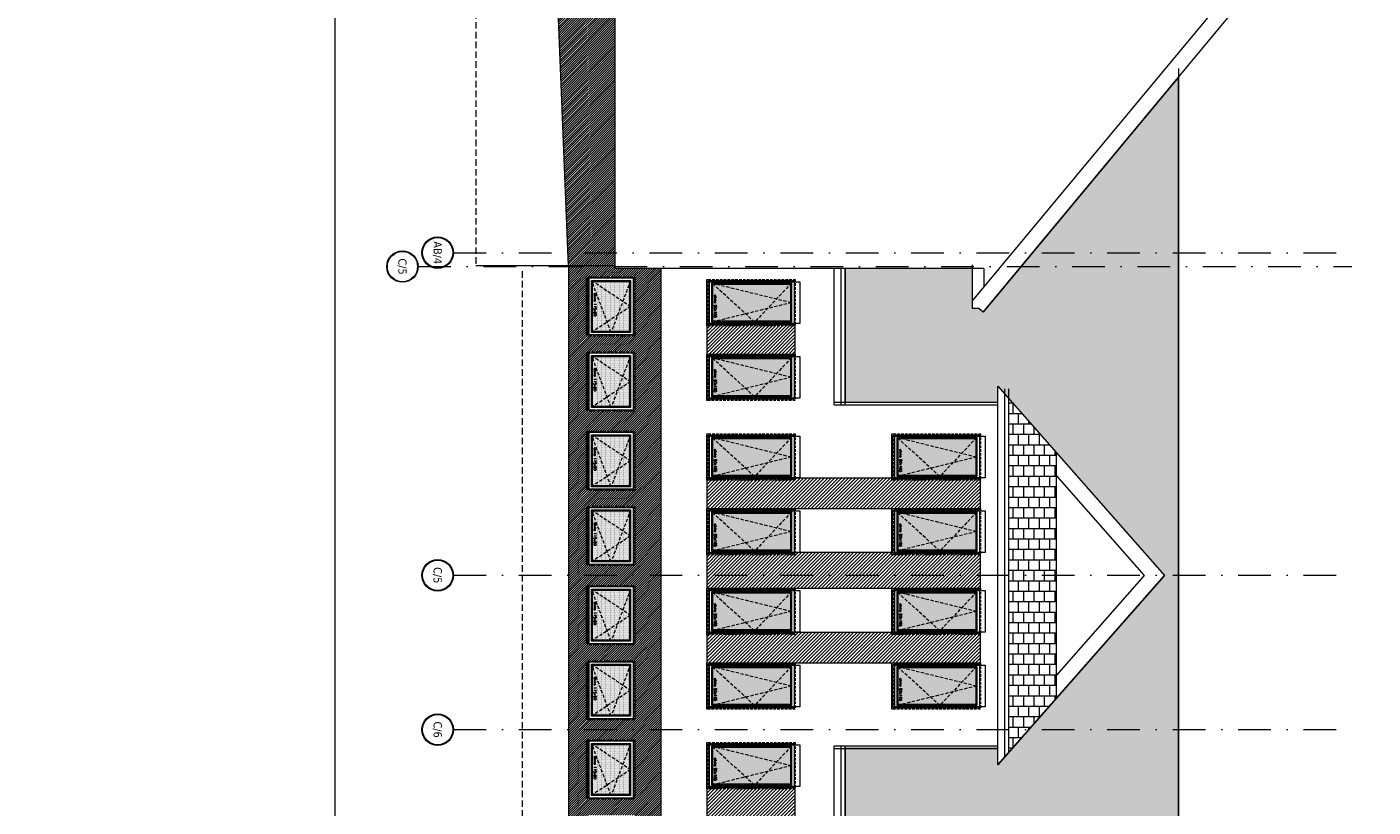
# Model space of a CAD drawing. Header units: millimetres. Extents: x -82287 to 177822, y -399756 to 0.
# Tile 110 of 228: x 44605 to 47222, y -196625 to -195108. Entities that reach past the tile are written whole.
import ezdxf
from ezdxf.enums import TextEntityAlignment as Align

# ---------------------------------------------------------------- set-up
doc = ezdxf.new("R2010")
doc.units = ezdxf.units.MM
doc.header["$MEASUREMENT"] = 0
for name, pattern in [('SUŁOSZOWA - PB 21 03$0$CACHE', [9.525, 6.35, -3.175]), ('SUŁOSZOWA - PB 21 03$0$CARKOVANA', [7.5, 5, -2.5]), ('SUŁOSZOWA - PB 21 03$0$DASHDOT', [25.4, 12.7, -6.35, 0, -6.35]), ('SUŁOSZOWA - PB 21 03$0$HIDDEN', [9.525, 6.35, -3.175])]:
    doc.linetypes.add(name, pattern=pattern)
doc.layers.get('DEFPOINTS').update_dxf_attribs({"lineweight": 50})
doc.layers.add('FL_XREF', color=252, linetype='Continuous')
for name, color, linetype, lineweight in [('SUŁOSZOWA - PB 21 03$0$! opisy okien elewacja', 251, 'Continuous', 0), ('SUŁOSZOWA - PB 21 03$0$!! 0_ Istn-okna', 251, 'Continuous', 0), ('SUŁOSZOWA - PB 21 03$0$!! 0_ Istn-sciany', 251, 'Continuous', 0), ('SUŁOSZOWA - PB 21 03$0$!! 0_ WIDOK ELEWACJA', 251, 'Continuous', 0), ('SUŁOSZOWA - PB 21 03$0$!! 0_Istn-cienka', 251, 'Continuous', 0), ('SUŁOSZOWA - PB 21 03$0$!! 0_Opis_pom', 251, 'Continuous', 0), ('SUŁOSZOWA - PB 21 03$0$!! 1_ELEWACJA KOLOR', 251, 'Continuous', 0), ('SUŁOSZOWA - PB 21 03$0$!! 1_Hatch dach', 251, 'Continuous', 0), ('SUŁOSZOWA - PB 21 03$0$!! 1_OPIS POM NOWE', 251, 'Continuous', 0), ('SUŁOSZOWA - PB 21 03$0$!! 1_Wyburzenia', 251, 'SUŁOSZOWA - PB 21 03$0$CARKOVANA', 0), ('SUŁOSZOWA - PB 21 03$0$!! 2_ELEWACJA COKÓŁ', 251, 'Continuous', 0), ('SUŁOSZOWA - PB 21 03$0$!! 2_NOWE OKNA WIDOk - remont', 251, 'Continuous', 0), ('SUŁOSZOWA - PB 21 03$0$!! 2_TYNK OBRYS', 251, 'Continuous', 0), ('SUŁOSZOWA - PB 21 03$0$0-osie-liniA', 251, 'SUŁOSZOWA - PB 21 03$0$DASHDOT', 0), ('SUŁOSZOWA - PB 21 03$0$0-osie-tx', 251, 'Continuous', 0), ('SUŁOSZOWA - PB 21 03$0$Dimension (ISO)', 251, 'Continuous', 0)]:
    doc.layers.add(name, color=color, linetype=linetype, lineweight=lineweight)
doc.layers.add('SUŁOSZOWA - PB 21 03$0$!! 0_ramki', color=251, linetype='Continuous', lineweight=0, plot=False)
doc.styles.add('SUŁOSZOWA - PB 21 03$0$ARIAL', font='tahoma.ttf')
doc.styles.add('SUŁOSZOWA - PB 21 03$0$Note Text (ISO)', font='tahoma.ttf')
doc.styles.add('SUŁOSZOWA - PB 21 03$0$TAHOMA', font='tahoma.ttf')
doc.styles.add('SUŁOSZOWA - PB 21 03$0$TXT', font='simplex.shx')
doc.dimstyles.new('SUŁOSZOWA - PB 21 03$0$Default (ISO)', dxfattribs={"dimscale": 5, "dimtxt": 5, "dimasz": 5, "dimexe": 3.175, "dimexo": 0, "dimgap": 0.762, "dimtad": 1, "dimdec": 0, "dimrnd": 1e-08, "dimzin": 0, "dimtxsty": 'SUŁOSZOWA - PB 21 03$0$Note Text (ISO)', "dimcen": 0.09, "dimdle": 10, "dimclrd": 256, "dimclre": 256, "dimclrt": 256, "dimazin": 0, "dimtfac": 0.70104, "dimtmove": 0, "dimatfit": 3, "dimfxl": 1, "dimtolj": 1, "dimtzin": 0, "dimlwd": -1, "dimlwe": -1, "dimarcsym": 0})
pattern_1 = [(45, (0, 0), (-2.24506403, 2.24506403), [])]
pattern_2 = [(225, (287030.9747, -125227.0226), (3.367596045, -3.367596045), [])]

# ---------------------------------------------------------------- blocks, each defined once
blk = doc.blocks.new('SUŁOSZOWA - PB 21 03$0$okno 90x180')
at = {"layer": 'SUŁOSZOWA - PB 21 03$0$!! 1_Hatch dach', "true_color": 0x575757}
h = blk.add_hatch(dxfattribs=at)
h.set_pattern_fill('DOTS', color=251)
h.set_pattern_definition([(0, (-9632.3096, -11392.1331), (0.79375, 1.5875), [0, -1.5875])])
h.paths.add_polyline_path([(9, -20), (81, -20), (81, -171), (9, -171)])
at = {"layer": 'SUŁOSZOWA - PB 21 03$0$!! 0_ Istn-okna', "linetype": 'SUŁOSZOWA - PB 21 03$0$CARKOVANA', "lineweight": 5}
blk.add_lwpolyline([(0, -11), (90, -11), (90, -180), (0, -180)], close=True, dxfattribs=at)
at = {"layer": 'SUŁOSZOWA - PB 21 03$0$!! 0_ Istn-okna'}
for points in [[(2, -13), (88, -13), (88, -178), (2, -178)], [(7, -18), (83, -18), (83, -173), (7, -173)], [(9, -20), (81, -20), (81, -171), (9, -171)], [(0, -178), (90, -178), (90, -183), (0, -183)]]:
    blk.add_lwpolyline(points, close=True, dxfattribs=at)
at = {"layer": 'SUŁOSZOWA - PB 21 03$0$!! 1_Hatch dach', "color": 251, "linetype": 'SUŁOSZOWA - PB 21 03$0$CACHE', "true_color": 0x575757}
for points in [[(7, -173), (45, -18), (83, -173)], [(7, -18), (83, -90), (7, -173)]]:
    blk.add_lwpolyline(points, dxfattribs=at)
at = {"insert": (30.1, -163.6), "char_height": 5, "attachment_point": 1, "style": 'SUŁOSZOWA - PB 21 03$0$TXT'}
blk.add_mtext_dynamic_manual_height_columns('okno 90x165', width=52.63, gutter_width=75, heights=[0], dxfattribs=at)
blk = doc.blocks.new('SUŁOSZOWA - PB 21 03$0$okno 115x115')
at = {"layer": 'SUŁOSZOWA - PB 21 03$0$!! 1_Hatch dach', "true_color": 0x575757}
h = blk.add_hatch(dxfattribs=at)
h.set_pattern_fill('DOTS', color=251, angle=360)
h.set_pattern_definition([(360, (-21873.4686, 1906.5186), (0.79375, 1.5875), [0, -1.5875])])
h.paths.add_polyline_path([(-12257.2, 13266.7), (-12160.2, 13266.7), (-12160.2, 13194.7), (-12257.2, 13194.7)])
h = blk.add_hatch(dxfattribs=at)
h.set_pattern_fill('ANSI31', color=251, scale=0.2, angle=360)
h.set_pattern_definition([(45, (0, 0), (-0.449012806, 0.449012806), [])])
h.paths.add_polyline_path([(-12264.2, 13187.7), (-12153.2, 13187.7), (-12153.2, 13182.7), (-12264.2, 13182.7)])
at = {"layer": 'SUŁOSZOWA - PB 21 03$0$!! 0_ Istn-okna', "linetype": 'SUŁOSZOWA - PB 21 03$0$CARKOVANA', "lineweight": 5}
blk.add_lwpolyline([(-12266.2, 13275.7), (-12151.2, 13275.7), (-12151.2, 13185.7), (-12266.2, 13185.7)], close=True, dxfattribs=at)
at = {"layer": 'SUŁOSZOWA - PB 21 03$0$!! 0_ Istn-okna'}
for points in [[(-12264.2, 13273.7), (-12153.2, 13273.7), (-12153.2, 13187.7), (-12264.2, 13187.7)], [(-12259.2, 13268.7), (-12158.2, 13268.7), (-12158.2, 13192.7), (-12259.2, 13192.7)], [(-12257.2, 13266.7), (-12160.2, 13266.7), (-12160.2, 13194.7), (-12257.2, 13194.7)], [(-12264.2, 13187.7), (-12153.2, 13187.7), (-12153.2, 13182.7), (-12264.2, 13182.7)]]:
    blk.add_lwpolyline(points, close=True, dxfattribs=at)
at = {"layer": 'SUŁOSZOWA - PB 21 03$0$!! 1_Hatch dach', "color": 251, "linetype": 'SUŁOSZOWA - PB 21 03$0$CACHE', "true_color": 0x575757}
for points in [[(-12259.2, 13192.7), (-12208.7, 13268.7), (-12158.2, 13192.7)], [(-12259.2, 13268.7), (-12158.2, 13230.7), (-12259.2, 13192.7)]]:
    blk.add_lwpolyline(points, dxfattribs=at)
at = {"insert": (-12234.1, 13202.1), "char_height": 5, "attachment_point": 1, "style": 'SUŁOSZOWA - PB 21 03$0$TXT'}
blk.add_mtext_dynamic_manual_height_columns('okno 115x90', width=52.63, gutter_width=75, heights=[0], dxfattribs=at)
blk = doc.blocks.new('*U116')
h = blk.add_hatch(color=256)
edge = h.paths.add_edge_path()
edge.add_arc((0, 0), 30.6, 0, 360)
edge = h.paths.add_edge_path(flags=17)
edge.add_arc((0, 0), 29.4, 0, 360)
for radius in [30.6, 29.4]:
    blk.add_circle((0, 0), radius)
at = {"style": 'SUŁOSZOWA - PB 21 03$0$TAHOMA', "flags": 8}
blk.add_attdef('ANSICHTSNUMMER', text='', height=16, dxfattribs=at).set_placement((0, 0), align=Align.MIDDLE_CENTER)
blk = doc.blocks.new('SUŁOSZOWA - PB 21 03$0$BLOK OSIE ZACH')
at = {"layer": 'SUŁOSZOWA - PB 21 03$0$0-osie-liniA', "ltscale": 5}
for points in [[(36765.2, -195600.1), (38511.8, -195600.1)], [(36696.7, -195627.1), (38511.8, -195627.1)], [(36765.2, -196227.1), (38511.8, -196227.1)], [(36765.2, -196527.1), (38511.8, -196527.1)]]:
    blk.add_lwpolyline(points, dxfattribs=at)
at = {"layer": 'SUŁOSZOWA - PB 21 03$0$0-osie-tx'}
ref = blk.add_blockref('*U116', (36734.6, -195600.1), dxfattribs=dict(at, rotation=90))
ref.add_attrib('ANSICHTSNUMMER', 'AB/4', dxfattribs={"layer": '0', "height": 16, "rotation": 270, "style": 'SUŁOSZOWA - PB 21 03$0$TAHOMA', "flags": 8}).set_placement((36734.6, -195600.1), align=Align.MIDDLE_CENTER)
ref = blk.add_blockref('*U116', (36666.1, -195627.1), dxfattribs=dict(at, rotation=90))
ref.add_attrib('ANSICHTSNUMMER', 'C/5', dxfattribs={"layer": '0', "height": 16, "rotation": 270, "style": 'SUŁOSZOWA - PB 21 03$0$TAHOMA', "flags": 8}).set_placement((36666.1, -195627.1), align=Align.MIDDLE_CENTER)
ref = blk.add_blockref('*U116', (36734.6, -196227.1), dxfattribs=dict(at, rotation=90))
ref.add_attrib('ANSICHTSNUMMER', 'C/5', dxfattribs={"layer": '0', "height": 16, "rotation": 270, "style": 'SUŁOSZOWA - PB 21 03$0$TAHOMA', "flags": 8}).set_placement((36734.6, -196227.1), align=Align.MIDDLE_CENTER)
ref = blk.add_blockref('*U116', (36734.6, -196527.1), dxfattribs=dict(at, rotation=90))
ref.add_attrib('ANSICHTSNUMMER', 'C/6', dxfattribs={"layer": '0', "height": 16, "rotation": 270, "style": 'SUŁOSZOWA - PB 21 03$0$TAHOMA', "flags": 8}).set_placement((36734.6, -196527.1), align=Align.MIDDLE_CENTER)
blk = doc.blocks.new('*D1518')
at = {"layer": 'DEFPOINTS', "color": 0, "transparency": 16777216}
for p in [(-690, 120), (510, 120), (510, 19)]:
    blk.add_point(p, dxfattribs=at)
at = {"layer": 'SUŁOSZOWA - PB 21 03$0$Dimension (ISO)', "transparency": 16777216}
for p, q in [((-690, 120), (-690, 3)), ((-665, 19), (485, 19)), ((510, 120), (510, 3))]:
    blk.add_line(p, q, dxfattribs=at)
for points in [[(-665, 23), (-665, 15), (-690, 19)], [(485, 23), (485, 15), (510, 19)]]:
    blk.add_solid(points, dxfattribs=at)
at = {"layer": 'SUŁOSZOWA - PB 21 03$0$Dimension (ISO)', "lineweight": 9, "transparency": 16777216, "insert": (-161, 49), "char_height": 25, "attachment_point": 1, "style": 'SUŁOSZOWA - PB 21 03$0$Note Text (ISO)'}
blk.add_mtext('\\A1;1200', dxfattribs=at)
blk = doc.blocks.new('SUŁOSZOWA - PB 21 03$0$A$C11ef928a')
at = {"layer": 'SUŁOSZOWA - PB 21 03$0$Dimension (ISO)', "lineweight": 9}
dim = blk.add_linear_dim(base=(510.2, 18.8), p1=(-689.8, 120.2), p2=(510.2, 120.2), angle=180, dimstyle='SUŁOSZOWA - PB 21 03$0$Default (ISO)', override={"dimdec": 0, "dimlfac": 1, "dimtp": 0, "dimtm": 0, "dimtdec": 2, "dimtofl": 0, "dimatfit": 1}, dxfattribs=at)
dim.commit()
dim.dimension.update_dxf_attribs({"geometry": '*D1518', "text_midpoint": (-125.7, 18.8), "dimtype": 128})
blk = doc.blocks.new('SUŁOSZOWA - PB 21 03')
at = {"layer": 'SUŁOSZOWA - PB 21 03$0$!! 1_ELEWACJA KOLOR'}
h = blk.add_hatch(dxfattribs=at)
h.set_pattern_fill('ANSI31', color=251, scale=1.5, angle=-180)
h.set_pattern_definition(pattern_2)
h.paths.add_polyline_path([(45864.62419, -195797.0883), (46036.62419, -195797.0883), (46036.62419, -195738.0883), (45864.62419, -195738.0883)])
h = blk.add_hatch(dxfattribs=at)
h.set_pattern_fill('ANSI31', color=251, scale=1.5, angle=-180)
h.set_pattern_definition(pattern_2)
h.paths.add_polyline_path([(45864.62419, -196097.0883), (46396.62419, -196097.0883), (46396.62419, -196038.0883), (45864.62419, -196038.0883)])
h = blk.add_hatch(dxfattribs=at)
h.set_pattern_fill('ANSI31', color=251, scale=1.5, angle=-180)
h.set_pattern_definition(pattern_2)
h.paths.add_polyline_path([(45864.62419, -196252.0883), (46396.62419, -196252.0883), (46396.62419, -196183.0883), (45864.62419, -196183.0883)])
h = blk.add_hatch(dxfattribs=at)
h.set_pattern_fill('ANSI31', color=251, scale=1.5, angle=-180)
h.set_pattern_definition(pattern_2)
h.paths.add_polyline_path([(45864.62419, -196397.0883), (46396.62419, -196397.0883), (46396.62419, -196338.0883), (45864.62419, -196338.0883)])
h = blk.add_hatch(dxfattribs=at)
h.set_pattern_fill('ANSI31', color=251, scale=1.5, angle=-180)
h.set_pattern_definition(pattern_2)
h.paths.add_polyline_path([(45864.62419, -196697.0883), (46036.62419, -196697.0883), (46036.62419, -196638.0883), (45864.62419, -196638.0883)])
at = {"layer": 'SUŁOSZOWA - PB 21 03$0$!! 1_Hatch dach'}
h = blk.add_hatch(dxfattribs=at)
h.set_pattern_fill('AR-B88', color=8, scale=0.1)
h.set_pattern_definition([(0, (67938.474, -208996.977), (0, 20.32), []), (90, (67938.474, -208996.977), (-10.16, 20.32), [20.32, -20.32])])
h.paths.add_polyline_path([(46729.07643, -198082.60406), (46757.99194, -198065.24383), (46781.51597, -198111.01359), (46781.51597, -195258.7696), (46401.86788, -195715.79524), (46393.22407, -195708.5883), (46381.23548, -195708.5883), (46381.23548, -195630.5883), (46133.75254, -195630.5883), (46133.75254, -195890.5883), (46430.62419, -195890.5883), (46430.62419, -195859.47382), (46754.56494, -196227.5883), (46430.62419, -196595.70279), (46430.62419, -196563.5883), (46133.75254, -196563.5883), (46133.75254, -196789.5883), (46430.62419, -196789.5883), (46430.62419, -196758.47382), (46754.56494, -197126.5883), (46430.62419, -197494.70279), (46430.62419, -197463.5883), (46236.13687, -197463.5883)])
h = blk.add_hatch(dxfattribs=at)
h.set_pattern_fill('AR-B88', color=8, scale=0.1)
h.set_pattern_definition([(0, (0, 899), (0, 20.32), []), (90, (0, 899), (-10.16, 20.32), [20.32, -20.32])])
h.paths.add_polyline_path([(46544.28423, -195988.63296), (46451.88633, -195883.63534), (46451.88633, -196571.54127), (46544.28423, -196466.54365)])
at = {"layer": 'SUŁOSZOWA - PB 21 03$0$!! 2_ELEWACJA COKÓŁ'}
h = blk.add_hatch(dxfattribs=at)
h.set_pattern_fill('ANSI31', color=250)
h.set_pattern_definition(pattern_1)
h.paths.add_polyline_path([(45685.62419, -194313.5883), (45542.72096, -194313.5883), (45595.62419, -195625.5883), (45685.62419, -195625.5883)])
h = blk.add_hatch(dxfattribs=at)
h.set_pattern_fill('ANSI31', color=250)
h.set_pattern_definition(pattern_1)
h.paths.add_polyline_path([(45725.62419, -196662.0883), (45633.62419, -196662.0883), (45633.62419, -196547.0883), (45725.62419, -196547.0883)], flags=16)
h.paths.add_polyline_path([(45721.62419, -196549.0883), (45721.62419, -196660.0883), (45635.62419, -196660.0883), (45635.62419, -196549.0883)], flags=0)
h.paths.add_polyline_path([(45716.62419, -196554.0883), (45716.62419, -196655.0883), (45640.62419, -196655.0883), (45640.62419, -196554.0883)], flags=0)
h.paths.add_polyline_path([(45714.62419, -196559.40409), (45714.62419, -196603.25936), (45716.62419, -196604.5883), (45714.62419, -196605.91725), (45714.62419, -196653.0883), (45679.37666, -196653.0883), (45678.62419, -196655.0883), (45677.87171, -196653.0883), (45643.63409, -196653.0883), (45642.62419, -196653.75936), (45642.62419, -196559.40409), (45640.62419, -196554.0883), (45643.63409, -196556.0883), (45715.87171, -196556.0883)], flags=0)
h.paths.add_polyline_path([(45633.62419, -196508.0883), (45633.62419, -196393.0883), (45725.62419, -196393.0883), (45725.62419, -196508.0883)], flags=16)
h.paths.add_polyline_path([(45721.62419, -196506.0883), (45635.62419, -196506.0883), (45635.62419, -196395.0883), (45721.62419, -196395.0883)], flags=0)
h.paths.add_polyline_path([(45716.62419, -196501.0883), (45640.62419, -196501.0883), (45640.62419, -196400.0883), (45716.62419, -196400.0883)], flags=0)
h.paths.add_polyline_path([(45714.62419, -196499.0883), (45679.37666, -196499.0883), (45678.62419, -196501.0883), (45677.87171, -196499.0883), (45643.63409, -196499.0883), (45642.62419, -196499.75936), (45642.62419, -196405.40409), (45640.62419, -196400.0883), (45643.63409, -196402.0883), (45715.87171, -196402.0883), (45714.62419, -196405.40409), (45714.62419, -196449.25936), (45716.62419, -196450.5883), (45714.62419, -196451.91725)], flags=0)
h.paths.add_polyline_path([(45725.62419, -196808.0883), (45633.62419, -196808.0883), (45633.62419, -196693.0883), (45725.62419, -196693.0883)], flags=16)
h.paths.add_polyline_path([(45721.62419, -196695.0883), (45721.62419, -196806.0883), (45635.62419, -196806.0883), (45635.62419, -196695.0883)], flags=0)
h.paths.add_polyline_path([(45716.62419, -196700.0883), (45716.62419, -196801.0883), (45640.62419, -196801.0883), (45640.62419, -196700.0883)], flags=0)
h.paths.add_polyline_path([(45714.62419, -196705.40409), (45714.62419, -196749.25936), (45716.62419, -196750.5883), (45714.62419, -196751.91725), (45714.62419, -196799.0883), (45679.37666, -196799.0883), (45678.62419, -196801.0883), (45677.87171, -196799.0883), (45643.63409, -196799.0883), (45642.62419, -196799.75936), (45642.62419, -196705.40409), (45640.62419, -196700.0883), (45643.63409, -196702.0883), (45715.87171, -196702.0883)], flags=0)
h.paths.add_polyline_path([(45633.62419, -196362.0883), (45633.62419, -196247.0883), (45725.62419, -196247.0883), (45725.62419, -196362.0883)], flags=16)
h.paths.add_polyline_path([(45721.62419, -196360.0883), (45635.62419, -196360.0883), (45635.62419, -196249.0883), (45721.62419, -196249.0883)], flags=0)
h.paths.add_polyline_path([(45716.62419, -196355.0883), (45640.62419, -196355.0883), (45640.62419, -196254.0883), (45716.62419, -196254.0883)], flags=0)
h.paths.add_polyline_path([(45714.62419, -196353.0883), (45679.37666, -196353.0883), (45678.62419, -196355.0883), (45677.87171, -196353.0883), (45643.63409, -196353.0883), (45642.62419, -196353.75936), (45642.62419, -196259.40409), (45640.62419, -196254.0883), (45643.63409, -196256.0883), (45715.87171, -196256.0883), (45714.62419, -196259.40409), (45714.62419, -196303.25936), (45716.62419, -196304.5883), (45714.62419, -196305.91725)], flags=0)
h.paths.add_polyline_path([(45725.62419, -196962.0883), (45633.62419, -196962.0883), (45633.62419, -196847.0883), (45725.62419, -196847.0883)], flags=16)
h.paths.add_polyline_path([(45721.62419, -196849.0883), (45721.62419, -196960.0883), (45635.62419, -196960.0883), (45635.62419, -196849.0883)], flags=0)
h.paths.add_polyline_path([(45716.62419, -196854.0883), (45716.62419, -196955.0883), (45640.62419, -196955.0883), (45640.62419, -196854.0883)], flags=0)
h.paths.add_polyline_path([(45715.87171, -196856.0883), (45714.62419, -196859.40409), (45714.62419, -196903.25936), (45716.62419, -196904.5883), (45714.62419, -196905.91725), (45714.62419, -196953.0883), (45679.37666, -196953.0883), (45678.62419, -196955.0883), (45677.87171, -196953.0883), (45643.63409, -196953.0883), (45642.62419, -196953.75936), (45642.62419, -196859.40409), (45640.62419, -196854.0883), (45643.63409, -196856.0883)], flags=0)
h.paths.add_polyline_path([(45633.62419, -196208.0883), (45633.62419, -196093.0883), (45725.62419, -196093.0883), (45725.62419, -196208.0883)], flags=16)
h.paths.add_polyline_path([(45721.62419, -196206.0883), (45635.62419, -196206.0883), (45635.62419, -196095.0883), (45721.62419, -196095.0883)], flags=0)
h.paths.add_polyline_path([(45716.62419, -196201.0883), (45640.62419, -196201.0883), (45640.62419, -196100.0883), (45716.62419, -196100.0883)], flags=0)
h.paths.add_polyline_path([(45714.62419, -196199.0883), (45679.37666, -196199.0883), (45678.62419, -196201.0883), (45677.87171, -196199.0883), (45643.63409, -196199.0883), (45642.62419, -196199.75936), (45642.62419, -196105.40409), (45640.62419, -196100.0883), (45643.63409, -196102.0883), (45715.87171, -196102.0883), (45714.62419, -196105.40409), (45714.62419, -196149.25936), (45716.62419, -196150.5883), (45714.62419, -196151.91725)], flags=0)
h.paths.add_polyline_path([(45725.62419, -197108.0883), (45633.62419, -197108.0883), (45633.62419, -196993.0883), (45725.62419, -196993.0883)], flags=16)
h.paths.add_polyline_path([(45721.62419, -196995.0883), (45721.62419, -197106.0883), (45635.62419, -197106.0883), (45635.62419, -196995.0883)], flags=0)
h.paths.add_polyline_path([(45716.62419, -197000.0883), (45716.62419, -197101.0883), (45640.62419, -197101.0883), (45640.62419, -197000.0883)], flags=0)
h.paths.add_polyline_path([(45715.87171, -197002.0883), (45714.62419, -197005.40409), (45714.62419, -197049.25936), (45716.62419, -197050.5883), (45714.62419, -197051.91725), (45714.62419, -197099.0883), (45679.37666, -197099.0883), (45678.62419, -197101.0883), (45677.87171, -197099.0883), (45643.63409, -197099.0883), (45642.62419, -197099.75936), (45642.62419, -197005.40409), (45640.62419, -197000.0883), (45643.63409, -197002.0883)], flags=0)
h.paths.add_polyline_path([(45633.62419, -196062.0883), (45633.62419, -195947.0883), (45725.62419, -195947.0883), (45725.62419, -196062.0883)], flags=16)
h.paths.add_polyline_path([(45721.62419, -196060.0883), (45635.62419, -196060.0883), (45635.62419, -195949.0883), (45721.62419, -195949.0883)], flags=0)
h.paths.add_polyline_path([(45716.62419, -196055.0883), (45640.62419, -196055.0883), (45640.62419, -195954.0883), (45716.62419, -195954.0883)], flags=0)
h.paths.add_polyline_path([(45714.62419, -196053.0883), (45679.37666, -196053.0883), (45678.62419, -196055.0883), (45677.87171, -196053.0883), (45643.63409, -196053.0883), (45642.62419, -196053.75936), (45642.62419, -195959.40409), (45640.62419, -195954.0883), (45643.63409, -195956.0883), (45715.87171, -195956.0883), (45714.62419, -195959.40409), (45714.62419, -196003.25936), (45716.62419, -196004.5883), (45714.62419, -196005.91725)], flags=0)
h.paths.add_polyline_path([(45633.62419, -195908.0883), (45633.62419, -195793.0883), (45725.62419, -195793.0883), (45725.62419, -195908.0883)], flags=16)
h.paths.add_polyline_path([(45721.62419, -195906.0883), (45635.62419, -195906.0883), (45635.62419, -195795.0883), (45721.62419, -195795.0883)], flags=0)
h.paths.add_polyline_path([(45716.62419, -195901.0883), (45640.62419, -195901.0883), (45640.62419, -195800.0883), (45716.62419, -195800.0883)], flags=0)
h.paths.add_polyline_path([(45714.62419, -195899.0883), (45679.37666, -195899.0883), (45678.62419, -195901.0883), (45677.87171, -195899.0883), (45643.63409, -195899.0883), (45642.62419, -195899.75936), (45642.62419, -195805.40409), (45640.62419, -195800.0883), (45643.63409, -195802.0883), (45715.87171, -195802.0883), (45714.62419, -195805.40409), (45714.62419, -195849.25936), (45716.62419, -195850.5883), (45714.62419, -195851.91725)], flags=0)
h.paths.add_polyline_path([(45633.62419, -195762.0883), (45633.62419, -195647.0883), (45725.62419, -195647.0883), (45725.62419, -195762.0883)], flags=16)
h.paths.add_polyline_path([(45721.62419, -195760.0883), (45635.62419, -195760.0883), (45635.62419, -195649.0883), (45721.62419, -195649.0883)], flags=0)
h.paths.add_polyline_path([(45716.62419, -195755.0883), (45640.62419, -195755.0883), (45640.62419, -195654.0883), (45716.62419, -195654.0883)], flags=0)
h.paths.add_polyline_path([(45714.62419, -195753.0883), (45679.37666, -195753.0883), (45678.62419, -195755.0883), (45677.87171, -195753.0883), (45643.63409, -195753.0883), (45642.62419, -195753.75936), (45642.62419, -195659.40409), (45640.62419, -195654.0883), (45643.63409, -195656.0883), (45715.87171, -195656.0883), (45714.62419, -195659.40409), (45714.62419, -195703.25936), (45716.62419, -195704.5883), (45714.62419, -195705.91725)], flags=0)
h.paths.add_polyline_path([(45643.78382, -197023.91605), (45643.78382, -197073.08272), (45651.28382, -197073.08272), (45651.28382, -197023.91605)], flags=0)
h.paths.add_polyline_path([(45643.78382, -196877.91605), (45643.78382, -196927.08272), (45651.28382, -196927.08272), (45651.28382, -196877.91605)], flags=0)
h.paths.add_polyline_path([(45643.78382, -196723.91605), (45643.78382, -196773.08272), (45651.28382, -196773.08272), (45651.28382, -196723.91605)], flags=0)
h.paths.add_polyline_path([(45643.78382, -196577.91605), (45643.78382, -196627.08272), (45651.28382, -196627.08272), (45651.28382, -196577.91605)], flags=0)
h.paths.add_polyline_path([(45643.78382, -196423.91605), (45643.78382, -196473.08272), (45651.28382, -196473.08272), (45651.28382, -196423.91605)], flags=0)
h.paths.add_polyline_path([(45643.78382, -196277.91605), (45643.78382, -196327.08272), (45651.28382, -196327.08272), (45651.28382, -196277.91605)], flags=0)
h.paths.add_polyline_path([(45643.78382, -196123.91605), (45643.78382, -196173.08272), (45651.28382, -196173.08272), (45651.28382, -196123.91605)], flags=0)
h.paths.add_polyline_path([(45643.78382, -195977.91605), (45643.78382, -196027.08272), (45651.28382, -196027.08272), (45651.28382, -195977.91605)], flags=0)
h.paths.add_polyline_path([(45643.78382, -195823.91605), (45643.78382, -195873.08272), (45651.28382, -195873.08272), (45651.28382, -195823.91605)], flags=0)
h.paths.add_polyline_path([(45643.78382, -195677.91605), (45643.78382, -195727.08272), (45651.28382, -195727.08272), (45651.28382, -195677.91605)], flags=0)
h.paths.add_polyline_path([(45768.58956, -197454.5883), (45775.62419, -197454.5883), (45775.62419, -195630.5883), (45685.62419, -195630.5883), (45685.62419, -195625.5883), (45595.62419, -195625.5883), (45595.62419, -197159.49278)])
at = {"layer": 'SUŁOSZOWA - PB 21 03$0$! opisy okien elewacja'}
blk.add_lwpolyline([(46729.07643, -198082.60406), (46757.99194, -198065.24383), (46781.51597, -198111.01359), (46781.51597, -195258.7696), (46401.86788, -195715.79524), (46393.22407, -195708.5883), (46381.23548, -195708.5883), (46381.23548, -195630.5883), (46133.75254, -195630.5883), (46133.75254, -195890.5883), (46430.62419, -195890.5883), (46430.62419, -195859.47382), (46754.56494, -196227.5883), (46430.62419, -196595.70279), (46430.62419, -196563.5883), (46133.75254, -196563.5883), (46133.75254, -196789.5883), (46430.62419, -196789.5883), (46430.62419, -196758.47382), (46754.56494, -197126.5883), (46430.62419, -197494.70279), (46430.62419, -197463.5883), (46236.13687, -197463.5883)], close=True, dxfattribs=at)
at = {"layer": 'SUŁOSZOWA - PB 21 03$0$!! 0_ Istn-sciany'}
for points in [[(45595.62419, -195625.5883), (45520.62419, -193765.5883), (45520.62419, -193613.94125)], [(45595.62419, -195625.5883), (45595.62419, -197159.49278)]]:
    blk.add_lwpolyline(points, dxfattribs=at)
at = {"layer": 'SUŁOSZOWA - PB 21 03$0$!! 0_ WIDOK ELEWACJA'}
for p, q in [((46112.4904, -195890.5883), (46430.62419, -195890.5883)), ((46112.4904, -195895.5883), (46430.62419, -195895.5883)), ((46112.4904, -196558.5883), (46430.62419, -196558.5883)), ((46112.4904, -196563.5883), (46430.62419, -196563.5883))]:
    blk.add_line(p, q, dxfattribs=at)
for points in [[(45685.62419, -194308.5883), (45685.62419, -195630.5883)], [(46381.23548, -195693.68336), (46985.64375, -194966.0883)], [(46401.86788, -195715.79524), (47024.64434, -194966.0883)], [(46781.51597, -195242.37054), (46781.51597, -198111.01359)], [(46401.86788, -195715.79524), (46393.22407, -195708.5883), (46381.23548, -195708.5883), (46381.23548, -195623.5883)], [(45685.62419, -195625.5883), (45415.62419, -195625.5883)], [(46403.12419, -195630.5883), (45685.62419, -195630.5883)], [(45775.62419, -195630.5883), (45775.62419, -197454.5883)], [(46112.4904, -195895.5883), (46112.4904, -195630.5883)], [(46126.00325, -195895.5883), (46126.00325, -195630.5883)], [(46133.75254, -195895.5883), (46133.75254, -195630.5883)], [(46403.12419, -195630.5883), (46403.12419, -195667.33342)], [(46430.62419, -196595.70279), (46430.62419, -195859.47382)], [(46430.62419, -195859.47382), (46754.56494, -196227.5883)], [(46444.13703, -196580.34728), (46444.13703, -195864.48)], [(46451.88633, -196571.54127), (46451.88633, -195864.48)], [(46544.28423, -196466.54365), (46544.28423, -195988.63296)], [(46544.28423, -196034.0443), (46714.60295, -196227.5883), (46544.28423, -196421.1323)], [(46430.62419, -196595.70279), (46754.56494, -196227.5883)], [(46112.4904, -196794.5883), (46112.4904, -196558.5883)], [(46126.00325, -196794.5883), (46126.00325, -196558.5883)], [(46133.75254, -196794.5883), (46133.75254, -196558.5883)]]:
    blk.add_lwpolyline(points, dxfattribs=at)
for points in [[(45725.62419, -195649.0883), (45635.62419, -195649.0883), (45635.62419, -195760.0883), (45725.62419, -195760.0883)], [(45865.62419, -195656.5883), (46045.62419, -195656.5883), (46045.62419, -195737.5883), (45865.62419, -195737.5883)], [(45725.62419, -195795.0883), (45635.62419, -195795.0883), (45635.62419, -195906.0883), (45725.62419, -195906.0883)], [(45865.62419, -195801.5883), (46045.62419, -195801.5883), (46045.62419, -195882.5883), (45865.62419, -195882.5883)], [(45725.62419, -195949.0883), (45635.62419, -195949.0883), (45635.62419, -196060.0883), (45725.62419, -196060.0883)], [(45865.62419, -195956.5883), (46045.62419, -195956.5883), (46045.62419, -196037.5883), (45865.62419, -196037.5883)], [(46225.62419, -195956.5883), (46405.62419, -195956.5883), (46405.62419, -196037.5883), (46225.62419, -196037.5883)], [(45725.62419, -196095.0883), (45635.62419, -196095.0883), (45635.62419, -196206.0883), (45725.62419, -196206.0883)], [(45865.62419, -196101.5883), (46045.62419, -196101.5883), (46045.62419, -196182.5883), (45865.62419, -196182.5883)], [(46225.62419, -196101.5883), (46405.62419, -196101.5883), (46405.62419, -196182.5883), (46225.62419, -196182.5883)], [(45725.62419, -196249.0883), (45635.62419, -196249.0883), (45635.62419, -196360.0883), (45725.62419, -196360.0883)], [(45865.62419, -196256.5883), (46045.62419, -196256.5883), (46045.62419, -196337.5883), (45865.62419, -196337.5883)], [(46225.62419, -196256.5883), (46405.62419, -196256.5883), (46405.62419, -196337.5883), (46225.62419, -196337.5883)], [(45725.62419, -196395.0883), (45635.62419, -196395.0883), (45635.62419, -196506.0883), (45725.62419, -196506.0883)], [(45865.62419, -196401.5883), (46045.62419, -196401.5883), (46045.62419, -196482.5883), (45865.62419, -196482.5883)], [(46225.62419, -196401.5883), (46405.62419, -196401.5883), (46405.62419, -196482.5883), (46225.62419, -196482.5883)], [(45725.62419, -196549.0883), (45635.62419, -196549.0883), (45635.62419, -196660.0883), (45725.62419, -196660.0883)], [(45865.62419, -196556.5883), (46045.62419, -196556.5883), (46045.62419, -196637.5883), (45865.62419, -196637.5883)]]:
    blk.add_lwpolyline(points, close=True, dxfattribs=at)
at = {"layer": 'SUŁOSZOWA - PB 21 03$0$!! 0_Istn-cienka', "linetype": 'SUŁOSZOWA - PB 21 03$0$HIDDEN', "ltscale": 2}
for points in [[(45415.62419, -194313.5883), (45415.62419, -195625.5883)], [(45505.62419, -195635.96683), (45505.62419, -198071.5883)]]:
    blk.add_lwpolyline(points, dxfattribs=at)
at = {"layer": 'SUŁOSZOWA - PB 21 03$0$!! 0_ramki'}
blk.add_lwpolyline([(45142.29781, -193459.491), (47489.33396, -193459.491), (47489.33396, -200343.15805), (45142.29781, -200343.15805)], close=True, dxfattribs=at)
at = {"layer": 'SUŁOSZOWA - PB 21 03$0$!! 1_Wyburzenia'}
blk.add_lwpolyline([(45595.62419, -196658.40953), (45595.62419, -197459.10348)], dxfattribs=at)
at = {"layer": 'SUŁOSZOWA - PB 21 03$0$!! 2_TYNK OBRYS'}
for points in [[(45864.62419, -195797.0883), (46036.62419, -195797.0883), (46036.62419, -195738.0883), (45864.62419, -195738.0883)], [(45864.62419, -196097.0883), (46396.62419, -196097.0883), (46396.62419, -196038.0883), (45864.62419, -196038.0883)], [(45864.62419, -196252.0883), (46396.62419, -196252.0883), (46396.62419, -196183.0883), (45864.62419, -196183.0883)], [(45864.62419, -196397.0883), (46396.62419, -196397.0883), (46396.62419, -196338.0883), (45864.62419, -196338.0883)], [(45864.62419, -196697.0883), (46036.62419, -196697.0883), (46036.62419, -196638.0883), (45864.62419, -196638.0883)]]:
    blk.add_lwpolyline(points, close=True, dxfattribs=at)
blk.add_blockref('SUŁOSZOWA - PB 21 03$0$BLOK OSIE ZACH', (8607.0345, 0))
at = {"xscale": -0.1, "yscale": 0.1, "zscale": 0.1, "rotation": 90}
blk.add_blockref('SUŁOSZOWA - PB 21 03$0$A$C11ef928a', (82225.12684, -195364.3052), dxfattribs=at)
at = {"layer": 'SUŁOSZOWA - PB 21 03$0$!! 2_NOWE OKNA WIDOk - remont', "rotation": 270}
for name, p in [('SUŁOSZOWA - PB 21 03$0$okno 115x115', (32447.97241, -207913.24731)), ('SUŁOSZOWA - PB 21 03$0$okno 90x180', (46047.62419, -195652.0883)), ('SUŁOSZOWA - PB 21 03$0$okno 115x115', (32447.97241, -208059.24731)), ('SUŁOSZOWA - PB 21 03$0$okno 90x180', (46047.62419, -195797.0883)), ('SUŁOSZOWA - PB 21 03$0$okno 115x115', (32447.97241, -208213.24731)), ('SUŁOSZOWA - PB 21 03$0$okno 90x180', (46047.62419, -195952.0883)), ('SUŁOSZOWA - PB 21 03$0$okno 90x180', (46407.62419, -195952.0883)), ('SUŁOSZOWA - PB 21 03$0$okno 115x115', (32447.97241, -208359.24731)), ('SUŁOSZOWA - PB 21 03$0$okno 90x180', (46047.62419, -196097.0883)), ('SUŁOSZOWA - PB 21 03$0$okno 90x180', (46407.62419, -196097.0883)), ('SUŁOSZOWA - PB 21 03$0$okno 115x115', (32447.97241, -208513.24731)), ('SUŁOSZOWA - PB 21 03$0$okno 90x180', (46047.62419, -196252.0883)), ('SUŁOSZOWA - PB 21 03$0$okno 90x180', (46407.62419, -196252.0883)), ('SUŁOSZOWA - PB 21 03$0$okno 115x115', (32447.97241, -208659.24731)), ('SUŁOSZOWA - PB 21 03$0$okno 90x180', (46047.62419, -196397.0883)), ('SUŁOSZOWA - PB 21 03$0$okno 90x180', (46407.62419, -196397.0883)), ('SUŁOSZOWA - PB 21 03$0$okno 115x115', (32447.97241, -208813.24731)), ('SUŁOSZOWA - PB 21 03$0$okno 90x180', (46047.62419, -196552.0883))]:
    blk.add_blockref(name, p, dxfattribs=at)
at = {"layer": 'SUŁOSZOWA - PB 21 03$0$!! 0_Opis_pom', "ltscale": 0.7, "style": 'SUŁOSZOWA - PB 21 03$0$ARIAL'}
for tag, p in [('B0,19', (52679.2094, -194257.55204)), ('B2,12', (73342.49259, -194413.89249)), ('B2,14', (73874.0461, -194402.0887)), ('A1,16', (59129.54925, -194448.08429)), ('B1/17', (59524.53699, -194450.37428)), ('B1,19', (59914.81903, -194448.15658)), ('B1,21', (60405.50261, -194427.18207)), ('1,23', (61575.22173, -194450.37428)), ('B2,11', (73069.01144, -194438.89383)), ('B2,16', (75195.07765, -194441.83446)), ('B0,15', (51514.15008, -194461.8073)), ('B0,18', (52071.43815, -194478.40179)), ('A1,1', (58808.06672, -194460.94161)), ('B1,18', (59715.51745, -194473.87108)), ('1,22', (60947.33929, -194456.1144)), ('B2,17', (75506.7465, -194471.3759)), ('B2,19.1', (76701.67035, -194466.03695)), ('B3,7', (87459.81312, -194465.07097)), ('B3,3', (88235.73906, -194465.79732)), ('B3,8', (90006.66539, -194478.47972)), ('B1,20', (60198.53687, -194490.17374)), ('B2,10', (72728.63362, -194489.37283)), ('B2,13', (73649.91716, -194500.01242)), ('B2,15', (74566.38885, -194487.81114)), ('B3,6', (86826.65132, -194483.15512)), ('A0,6', (49094.40602, -194505.72387)), ('A0,4', (49692.81919, -194517.93289)), ('A0,3', (49906.53818, -194524.03766)), ('B0,20', (53125.45224, -194527.8835)), ('B0,22', (54187.56644, -194519.04308)), ('A1,6', (58565.96262, -194514.50753)), ('B1,1', (61908.24378, -194515.48656)), ('A2,5', (72452.45009, -194505.90583)), ('A0,5', (49399.71914, -194533.19455)), ('B0,21', (53847.26622, -194535.08002)), ('B1,3', (62229.35503, -194604.49851)), ('B2,18', (75922.43604, -194612.23635)), ('B2,19', (77152.69039, -194617.53776)), ('A3,4', (85509.27934, -194642.47136)), ('B0,24B', (54824.42896, -194684.26784)), ('B0,13', (50367.63944, -194706.5583)), ('B0,16', (51457.40872, -194704.43091)), ('B0,17', (51897.58569, -194706.77195)), ('B1,4', (63476.45184, -194691.11207)), ('A2,4', (71695.75649, -194707.44268)), ('A1,5', (58149.22649, -194724.80163)), ('A2.1', (72371.45884, -194731.56251)), ('B0,23', (54542.05776, -194742.93939)), ('A1,2', (58744.42262, -194746.622)), ('B1,2D', (60756.29674, -194750.92727)), ('B0,14', (50962.60809, -194789.06568)), ('A1,15', (59129.54925, -194780.73348)), ('B1,4', (63483.03852, -194791.04365)), ('A3.1', (86079.08704, -194786.62422)), ('A0,2', (49295.91259, -194810.95246)), ('B0,7', (52851.95551, -194845.56115)), ('B1,2B', (62374.83512, -194841.86715)), ('B2.7', (74548.27897, -194836.12781)), ('B3,2', (89035.72921, -194837.99287)), ('B1,2A', (61803.35407, -194869.27513)), ('B0,8', (51561.38742, -194890.27848)), ('A0,1', (49914.27925, -195025.82804)), ('A1,3', (58810.05243, -195008.83917)), ('A3.2', (86016.50296, -195004.88875)), ('A0,10', (49695.87246, -195042.9259)), ('B0,17', (51225.06492, -195049.74007)), ('B0,6', (52110.41055, -195069.39267)), ('B1,8', (61403.63433, -195071.25189)), ('A2.2', (72371.45884, -195070.78713)), ('B2.2', (74976.1855, -195068.47988)), ('A0,7', (49042.50308, -195082.6056)), ('B3,11', (88623.94853, -195099.23575)), ('B3,4', (87612.56208, -195132.78192)), ('B3,5', (86839.47632, -195174.05241)), ('B0,12', (50313.60595, -195207.52936)), ('B0,11', (50726.178, -195219.06638)), ('B1,6', (63686.26823, -195231.3997)), ('B3,10', (89778.42161, -195220.68871)), ('B0,10', (51476.34179, -195259.44699)), ('B0,24A', (54359.17011, -195245.97867)), ('A1,4', (58093.66276, -195250.96213)), ('B3,9', (90479.74099, -195260.18621)), ('A0,11', (49643.96951, -195271.84772)), ('B1,14', (59332.54805, -195280.73534)), ('A0,8', (49042.50308, -195293.21363)), ('B0,9', (51798.4912, -195291.17482)), ('B1,13', (60186.62513, -195314.46953)), ('B2,21', (75970.16114, -195290.81005)), ('B0,3', (52068.59538, -195319.60465)), ('B1,10', (60892.94126, -195319.45825)), ('B1,5', (63419.22943, -195317.21026)), ('A2.3', (71832.37045, -195318.78232)), ('B2,9', (73175.51251, -195317.21162)), ('B2,8', (73894.209, -195338.18956)), ('B2,4', (74493.5947, -195318.7733)), ('B2,3', (74674.2815, -195319.28036)), ('A3,3', (85569.83931, -195318.78232)), ('B3,1', (88723.65615, -195329.98594)), ('B0,2', (52227.2348, -195357.98297)), ('B1,9', (61058.12383, -195344.48743)), ('B2.1', (75304.74121, -195348.36327)), ('B2,20', (77211.021, -195343.82367)), ('B1,2C', (61827.40698, -195369.02625)), ('B1,7', (62134.52151, -195372.05069)), ('A0,9', (49001.50444, -195413.15723)), ('B0,1', (53061.17304, -195403.85659)), ('A0,12', (49689.76592, -195485.50737)), ('B0,4', (52224.78303, -195500.96352)), ('B1,11', (61050.00078, -195512.89565)), ('B2,5', (74686.48999, -195507.24036)), ('B1,12', (60864.00751, -195544.00738)), ('B2,6', (74499.29165, -195549.55175)), ('B0,5', (52066.14362, -195556.83806)), ('C2,2', (74812.78942, -195865.8959)), ('C1,3', (61091.58871, -195973.27844)), ('C0,2A', (52278.30875, -196050.48297)), ('C0,1', (52808.36775, -196132.34208)), ('C1,2', (61690.27405, -196439.72387)), ('C1,1', (62060.59754, -196465.28533)), ('C3,1', (88979.71614, -196545.67785)), ('C0,2B', (53028.88223, -196668.8019)), ('C1,4', (61008.68123, -196686.32122)), ('C2,1', (75334.65984, -196786.2197)), ('C2,3', (74834.65119, -196933.26657)), ('C1,5', (61062.7252, -196991.42453)), ('C1,10', (62127.38542, -196998.81344)), ('C1,9', (62147.33751, -197289.53424)), ('C1,6', (61131.41824, -197329.69535)), ('C0,3', (52181.98562, -197341.92176)), ('D1,1', (73931.12245, -197584.03121)), ('C0,4', (52345.96562, -197596.60561)), ('D0,18', (60296.49264, -197617.95269)), ('C2,4', (75243.70451, -197663.89)), ('D0,7', (59141.53804, -197722.84718)), ('D0,17', (60701.16801, -197741.44864)), ('C1,7', (61222.2575, -197737.18052)), ('D1,4', (73157.19908, -197744.29721)), ('D0,3', (59562.25866, -197751.14316)), ('D1,6', (72757.78643, -197751.22612)), ('D0,10', (58357.73602, -197820.93991)), ('D0,6', (58741.71849, -197802.61699)), ('C0,5', (52269.72696, -197902.4362)), ('D,09', (59195.67196, -197881.51243)), ('C0,6', (52872.93793, -197917.07354)), ('D0,2', (59943.06082, -197917.06725)), ('D1,3', (73475.28953, -197924.29875)), ('D0,16', (60721.3534, -197935.2949)), ('D0,8', (59058.9008, -197963.64925)), ('D0,5', (59448.52586, -197969.8061)), ('D1,5', (73291.61607, -197999.29956)), ('C2,5', (74555.08284, -197988.7886)), ('D0,4', (59655.02693, -198042.2589)), ('D0,15', (60692.12223, -198127.4643)), ('D0,1', (59931.33074, -198173.12806)), ('D1,2', (73578.07819, -198172.30068)), ('D0,11', (58161.27105, -198211.45823)), ('D0,12', (58250.99458, -198537.17631)), ('D0,13', (58250.99458, -198764.99605)), ('D0,14', (59130.08589, -198795.3373)), ('D1,7', (71854.87376, -198786.88467)), ('D1,8', (71715.35366, -199212.44512))]:
    blk.add_attdef(tag, text='', height=11.968, dxfattribs=at).set_placement(p, align=Align.MIDDLE_CENTER)
at = {"layer": 'SUŁOSZOWA - PB 21 03$0$!! 1_OPIS POM NOWE', "style": 'SUŁOSZOWA - PB 21 03$0$ARIAL'}
for tag, p in [('C1.7A', (61271.6179, -197538.30303)), ('C2.5B', (74970.66097, -197546.70728)), ('C2,5C', (74903.71123, -197659.13664)), ('C2.4', (75374.07862, -197726.11453)), ('D1,2B', (74322.25834, -197791.43247)), ('C1.7C', (61260.26049, -197811.38428)), ('C1.8B', (61588.27341, -197817.62151)), ('C1.8A', (61884.42005, -197818.94854)), ('C1.7B', (61322.12354, -197933.89849)), ('C2,5A', (74943.41937, -197993.49482)), ('E1.2', (62164.78326, -198139.98688)), ('E1.5E', (62692.10372, -198153.27854)), ('D1,2C', (73419.9359, -198156.57844)), ('E2.9', (75361.45041, -198161.88904)), ('E2.7', (76022.45692, -198162.26272)), ('E3.1', (88990.58975, -198158.87886)), ('E1.1', (61330.46191, -198191.9806)), ('E1.5D', (62993.60773, -198185.416)), ('D1,2A', (74280.17915, -198172.30068)), ('E1.5C', (63016.9343, -198246.3437)), ('E1.5B', (63264.15117, -198307.8661)), ('E3.2', (88781.41347, -198385.24275)), ('E1.6', (61022.6264, -198421.00827)), ('E2.2', (74782.75417, -198427.85813)), ('E1.5A', (63049.47589, -198456.39852)), ('E2.8', (75757.29014, -198437.09188)), ('E2.6', (76531.8031, -198444.40756)), ('E3.4', (89392.22607, -198450.03942)), ('E1.5G', (62892.39981, -198586.12622)), ('E1.5F', (62736.15118, -198589.14592)), ('E1,4', (61888.25021, -198652.6996)), ('E2.1', (75803.99631, -198697.05773)), ('E1.5L', (63297.7633, -198733.65678)), ('E1.3', (61058.5992, -198806.28147)), ('E1.5H', (62893.53005, -198830.01758)), ('E2,3', (74778.52304, -198843.9541)), ('E3.3', (89150.95684, -198867.32581)), ('E1.5K', (63266.15427, -198904.67789)), ('E1.5I', (62723.74907, -199005.87002)), ('E2.4', (75135.87669, -199083.20857)), ('E2.5', (76615.04061, -199164.91143)), ('E1.5J', (63204.25187, -199215.697))]:
    blk.add_attdef(tag, text='', height=11.968, dxfattribs=at).set_placement(p, align=Align.MIDDLE_CENTER)

msp = doc.modelspace()

# ---------------------------------------------------------------- block references
at = {"layer": 'FL_XREF'}
msp.add_blockref('SUŁOSZOWA - PB 21 03', (62.3, 52.9), dxfattribs=at)

doc.saveas('drawing.dxf')
